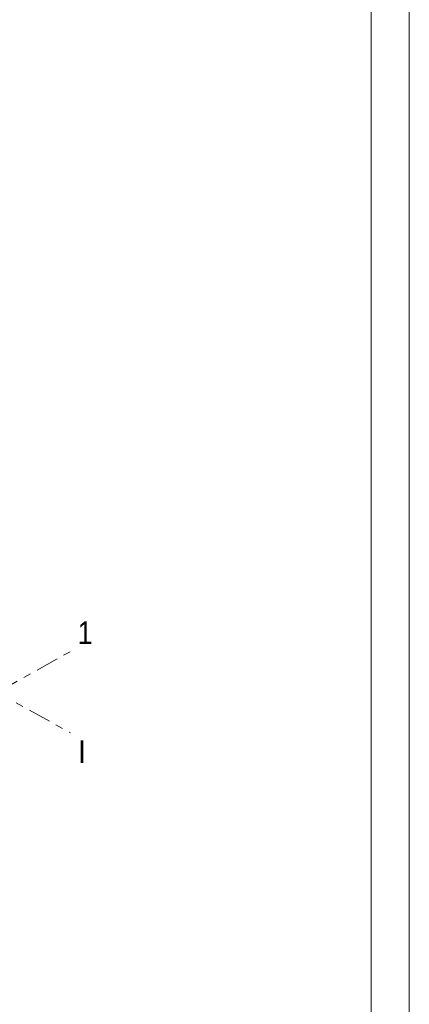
# Model space of a CAD drawing. Header units: millimetres. Extents: x -260 to 160, y -50 to 247.
# Tile 73 of 74: x 109 to 160, y 18 to 148. Entities that reach past the tile are written whole.
import ezdxf

# ---------------------------------------------------------------- set-up
doc = ezdxf.new("R2010")
doc.units = ezdxf.units.MM
doc.linetypes.add('XKITLINE00', pattern=[0])
doc.linetypes.add('XKITLINE03', pattern=[6, 3, -1, 1, -1])
doc.layers.add('Arkusz rysunku', color=3, linetype='Continuous', lineweight=0)
doc.layers.add('Spoina', color=1, linetype='Continuous', lineweight=0)
doc.styles.add('ARIAL', font='ARIAL.TTF')

msp = doc.modelspace()

# ---------------------------------------------------------------- linework, layer by layer
at = {"layer": 'Arkusz rysunku', "linetype": 'XKITLINE00', "lineweight": 0}
for p, q in [((159.77, -50.2), (159.77, 246.8)), ((154.77, -45.2), (154.77, 241.8))]:
    msp.add_line(p, q, dxfattribs=at)
at = {"layer": 'Spoina', "linetype": 'XKITLINE03', "lineweight": 0}
for p, q in [((-142.46, 195.8), (115.24, 53.88)), ((-9.55, -5.35), (115.16, 64.54))]:
    msp.add_line(p, q, dxfattribs=at)

# ---------------------------------------------------------------- texts
at = {"layer": 'Spoina', "style": 'ARIAL', "width": 0.85}
for s, p in [('1', (116.16, 65.54)), ('I', (116.24, 49.88))]:
    msp.add_text(s, height=3, dxfattribs=at).set_placement(p)

doc.saveas('drawing.dxf')
